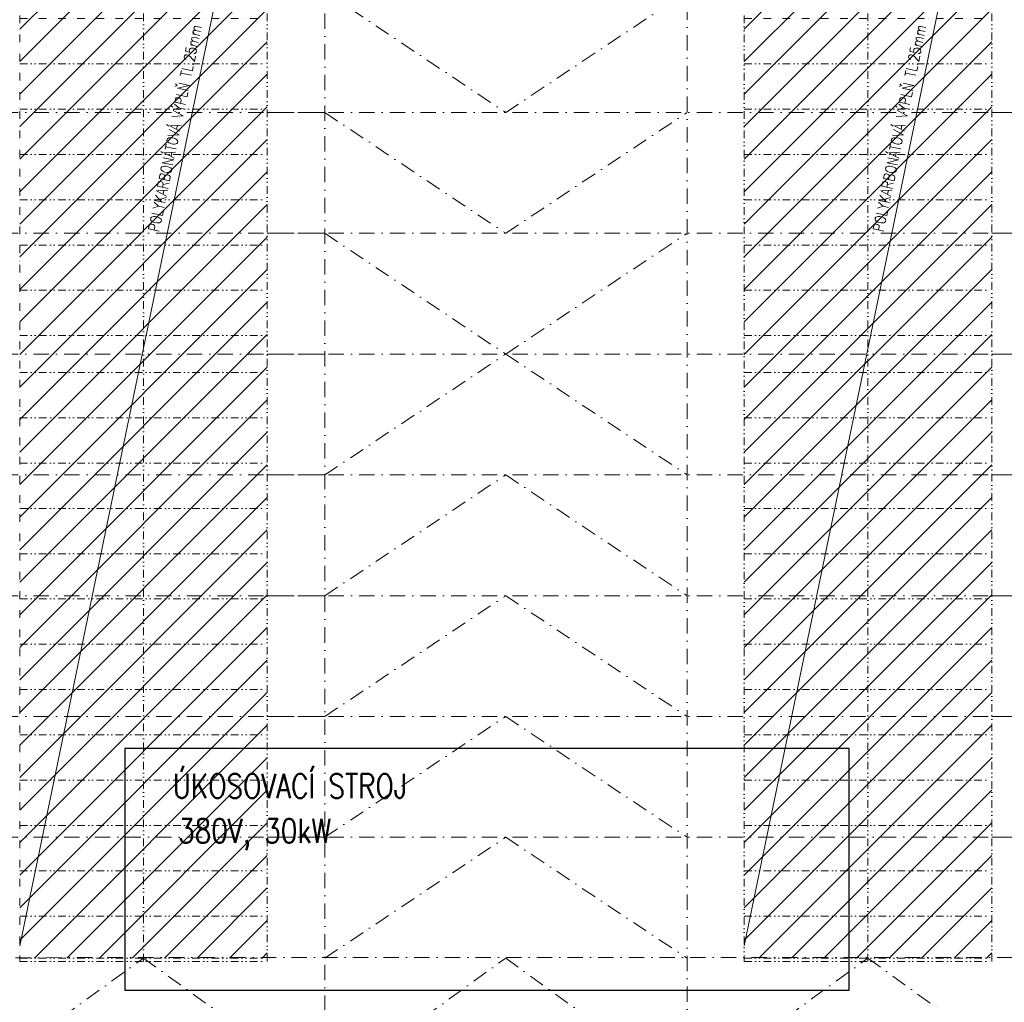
# Model space of a CAD drawing. Header units: millimetres. Extents: x -485339 to 286898, y -1189934 to 1602269.
# Tile 82 of 230: x -84934 to -68625, y -1040327 to -1024059. Entities that reach past the tile are written whole.
import ezdxf

# ---------------------------------------------------------------- set-up
doc = ezdxf.new("R2010")
doc.units = ezdxf.units.MM
doc.header["$LTSCALE"] = 10
for name, pattern in [('DASHDOT', [25.4, 12.7, -6.35, 0, -6.35]), ('DASHED', [19.05, 12.7, -6.35]), ('DĚLICÍ2', [15.875, 6.35, -3.175, 0, -3.175, 0, -3.175]), ('ČÁRKOVANÁ2', [9.525, 6.35, -3.175])]:
    doc.linetypes.add(name, pattern=pattern)
for name, color, linetype, lineweight in [('N_popis', 10, 'Continuous', 18), ('N_šrary', 10, 'Continuous', 18), ('St_čáry_nad', 250, 'DĚLICÍ2', 18), ('St_čáry_osy', 250, 'DASHDOT', 18), ('St_čáry_plné', 250, 'Continuous', 18), ('St_čáry_pod', 250, 'ČÁRKOVANÁ2', 18)]:
    doc.layers.add(name, color=color, linetype=linetype, lineweight=lineweight)
for name, color, linetype in [('VYBAVENÍ', 222, 'Continuous'), ('VYBAVENÍ_POPIS', 222, 'Continuous'), ('VYBAVENÍ_POŽADAVKY', 200, 'Continuous')]:
    doc.layers.add(name, color=color, linetype=linetype)
doc.styles.get("Standard").update_dxf_attribs({"font": 'simplex.shx', "width": 0.8})

# ---------------------------------------------------------------- blocks, each defined once
blk = doc.blocks.new('G$C7F8F446A')
at = {"layer": 'St_čáry_plné', "color": 0, "linetype": 'ByBlock', "ltscale": 2}
for p, q in [((20055, 4100), (-55, 4100)), ((-55, 0), (20055, 0))]:
    blk.add_line(p, q, dxfattribs=at)
for points in [[(-55, 4100), (-55, 0)], [(695, 4100), (695, 0)], [(1445, 4100), (1445, 0)], [(2195, 4100), (2195, 0)], [(2945, 4100), (2945, 0)], [(3695, 4100), (3695, 0)], [(4445, 4100), (4445, 0)], [(5195, 4100), (5195, 0)], [(5945, 4100), (5945, 0)], [(6695, 4100), (6695, 0)], [(7445, 4100), (7445, 0)], [(8195, 4100), (8195, 0)], [(8945, 4100), (8945, 0)], [(9695, 4100), (9695, 0)], [(10305, 4100), (10305, 0)], [(11055, 4100), (11055, 0)], [(11805, 4100), (11805, 0)], [(12555, 4100), (12555, 0)], [(13305, 4100), (13305, 0)], [(14055, 4100), (14055, 0)], [(14805, 4100), (14805, 0)], [(15555, 4100), (15555, 0)], [(16305, 4100), (16305, 0)], [(17055, 4100), (17055, 0)], [(17805, 4100), (17805, 0)], [(18555, 4100), (18555, 0)], [(19305, 4100), (19305, 0)], [(20055, 4100), (20055, 0)], [(-55, 2050), (20000, 2050)]]:
    blk.add_lwpolyline(points, dxfattribs=at)
at = {"layer": 'St_čáry_pod', "color": 0, "linetype": 'ByBlock', "ltscale": 2}
for p, q in [((0, 4100), (0, 0)), ((20000, 0), (20000, 4100))]:
    blk.add_line(p, q, dxfattribs=at)
blk = doc.blocks.new('*U5511')
at = {"layer": 'St_čáry_osy', "ltscale": 2}
blk.add_lwpolyline([(-3000, -1000), (-4, 1000), (3000, -1000)], dxfattribs=at)
blk = doc.blocks.new('*U5510')
at = {"layer": 'St_čáry_osy', "ltscale": 2}
for p in [(48000, 8000), (48000, 6000), (48000, 4000), (48000, 2000), (48000, 0)]:
    blk.add_blockref('*U5511', p, dxfattribs=at)
blk = doc.blocks.new('*U5513')
at = {"layer": 'St_čáry_osy', "ltscale": 2}
blk.add_lwpolyline([(-3000, -1000), (-4, 1000), (3000, -1000)], dxfattribs=at)
blk = doc.blocks.new('*U5512')
at = {"layer": 'St_čáry_osy', "ltscale": 2}
for p in [(48000, 8000), (48000, 6000), (48000, 4000)]:
    blk.add_blockref('*U5513', p, dxfattribs=at)
blk = doc.blocks.new('*U5515')
at = {"layer": 'St_čáry_osy', "ltscale": 2}
for points in [[(-3950, 8000), (9058, 8000)], [(-3950, 6000), (9058, 6000)], [(-3950, 4000), (9058, 4000)], [(-3950, 2000), (9058, 2000)], [(-3950, 0), (9058, 0)], [(-3950, -2000), (9058, -2000)], [(-3950, -4000), (9058, -4000)], [(-3950, -6000), (9058, -6000)], [(-3950, -8000), (9058, -8000)]]:
    blk.add_lwpolyline(points, dxfattribs=at)
blk = doc.blocks.new('*U5514')
at = {"layer": 'St_čáry_osy', "ltscale": 2}
for p in [(36000, 0), (48000, 0), (60000, 0)]:
    blk.add_blockref('*U5515', p, dxfattribs=at)

msp = doc.modelspace()

# ---------------------------------------------------------------- hatches: boundary and pattern name
at = {"layer": 'N_šrary', "linetype": 'DASHED'}
h = msp.add_hatch(dxfattribs=at)
h.set_pattern_fill('ANSI31', color=256, scale=120)
h.set_pattern_definition([(45, (60000, -425057.46), (-269.40768, 269.40768), [])])
h.paths.add_polyline_path([(-84934.2, -1039594.2), (-80834.1, -1039593.6), (-80834.2, -1019594.2), (-84934.2, -1019594.2)])
h = msp.add_hatch(dxfattribs=at)
h.set_pattern_fill('ANSI31', color=256, scale=120)
h.set_pattern_definition([(45, (72000, -425057.46), (-269.40768, 269.40768), [])])
h.paths.add_polyline_path([(-72934.2, -1039594.2), (-68834.1, -1039593.6), (-68834.2, -1019594.2), (-72934.2, -1019594.2)])

# ---------------------------------------------------------------- linework, layer by layer
at = {"layer": 'N_popis'}
for points in [[(-80834.2, -1019594.2), (-84934.2, -1039394.2)], [(-68834.2, -1019594.2), (-72934.2, -1039394.2)]]:
    msp.add_lwpolyline(points, dxfattribs=at)
at = {"layer": 'St_čáry_osy', "ltscale": 2}
for points in [[(-79879.9, -1059777.6), (-79879.9, -992785.6)], [(-73879.9, -1041843.2), (-73879.9, -992785.6)], [(-139879.9, -1039595.1), (-43825.2, -1039582.3)], [(-85879.9, -1041767.6), (-82884.2, -1039595.1), (-79879.9, -1041767.6)], [(-79879.9, -1041767.6), (-76884.2, -1039595.1), (-73879.9, -1041767.6)], [(-73879.9, -1041767.6), (-70884.2, -1039595.1), (-69746.8, -1040417.6)]]:
    msp.add_lwpolyline(points, dxfattribs=at)
at = {"layer": 'VYBAVENÍ'}
msp.add_lwpolyline([(-83195.1, -1040127), (-71195.1, -1040127), (-71195.1, -1036127), (-83195.1, -1036127)], close=True, dxfattribs=at)

# ---------------------------------------------------------------- block references
at = {"layer": 'St_čáry_nad', "ltscale": 2, "rotation": 90}
msp.add_blockref('G$C7F8F446A', (-80834.2, -1039594.2), dxfattribs=at)
at = {"layer": 'St_čáry_nad', "rotation": 90}
msp.add_blockref('G$C7F8F446A', (-68834.2, -1039594.2), dxfattribs=at)
at = {"layer": 'St_čáry_osy', "ltscale": 2, "xscale": -1, "rotation": 180}
msp.add_blockref('*U5512', (-124879.9, -1020595.1), dxfattribs=at)
at = {"layer": 'St_čáry_osy', "ltscale": 2}
for name, p in [('*U5514', (-124884.2, -1029595.1)), ('*U5510', (-124879.9, -1038595.1))]:
    msp.add_blockref(name, p, dxfattribs=at)

# ---------------------------------------------------------------- texts
at = {"layer": 'N_popis', "width": 0.8}
for p in [(-82628.1, -1027582.2), (-70628.1, -1027582.2)]:
    msp.add_text('POLYKARBONÁTOVÁ VÝPLŇ TL.25mm', height=180, rotation=78.30106, dxfattribs=at).set_placement(p)
at = {"layer": 'VYBAVENÍ_POPIS', "width": 0.8}
msp.add_text('ÚKOSOVACÍ STROJ', height=400, dxfattribs=at).set_placement((-82399.4, -1036946.4))
at = {"layer": 'VYBAVENÍ_POŽADAVKY', "width": 0.8}
msp.add_text('380V, 30kW', height=400, dxfattribs=at).set_placement((-82309.6, -1037686.8))

doc.saveas('drawing.dxf')
